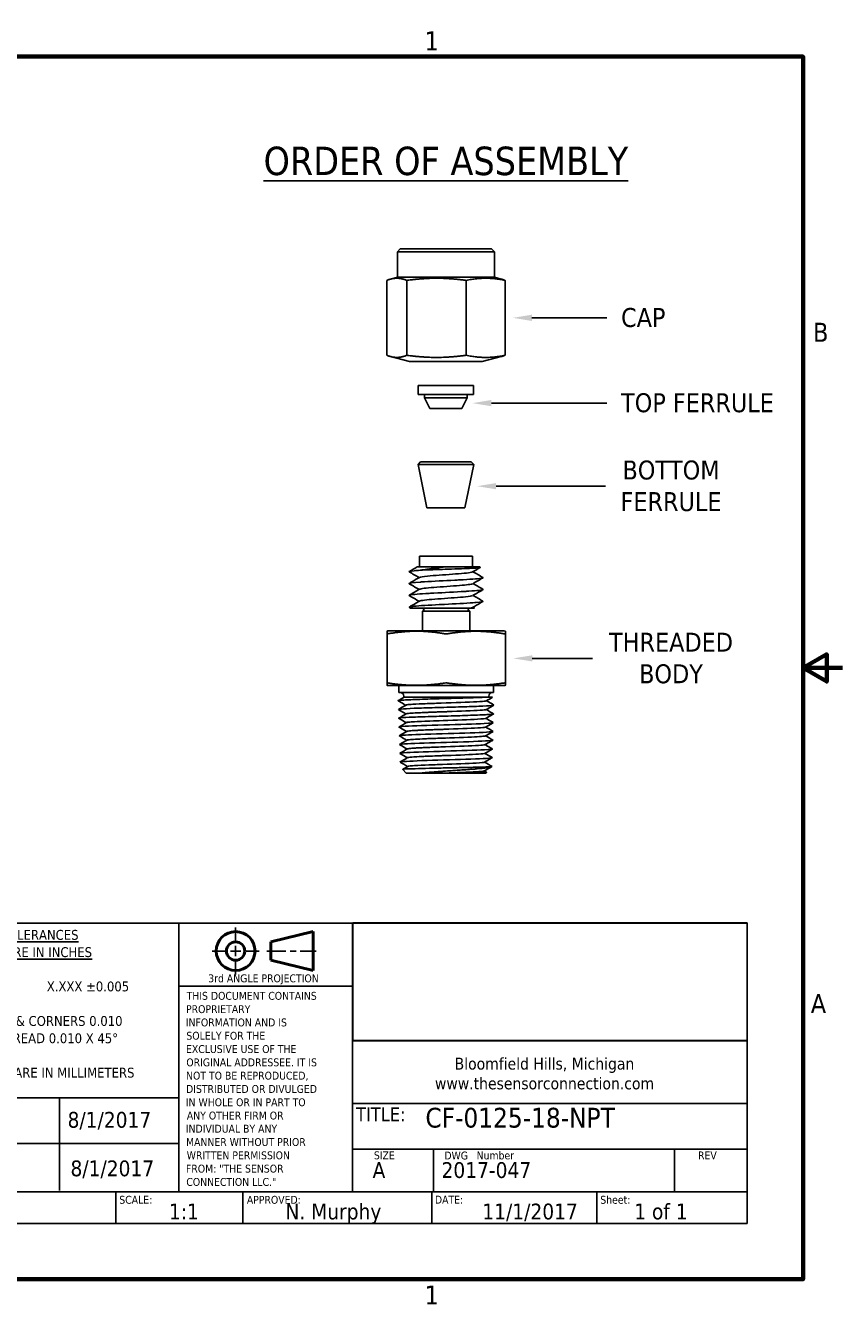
# Model space of a CAD drawing. Header units: inches. Extents: x 0.2 to 10.9, y 0.3 to 8.6.
# Tile 11 of 11: x 5.7 to 10.9, y 0.5 to 8.5. Entities that reach past the tile are written whole.
import ezdxf
from ezdxf import colors
from ezdxf.entities.mleader import LeaderData, LeaderLine
from ezdxf.math import Vec2, Vec3

# ---------------------------------------------------------------- set-up
doc = ezdxf.new("R2010")
doc.units = ezdxf.units.IN
doc.header["$MEASUREMENT"] = 0
doc.layers.add('Border (ANSI)', color=7, linetype='Continuous', lineweight=70)
doc.layers.add('Geometry', color=255, linetype='Continuous', lineweight=25)
for name, color, linetype in [('Dimensions', 250, 'Continuous'), ('TitleBlock', 170, 'Continuous'), ('TitleBlock Lines', 250, 'Continuous'), ('TitleBlock Text', 3, 'Continuous')]:
    doc.layers.add(name, color=color, linetype=linetype)
doc.styles.add('Note Text (ANSI)', font='tahoma.ttf')
doc.styles.get("Standard").update_dxf_attribs({"font": 'tahoma.ttf'})

# ---------------------------------------------------------------- blocks, each defined once
blk = doc.blocks.new('TSC TitleBlock Revised')
at = {"layer": 'TitleBlock'}
for p, q in [((-5.5, 1.8996), (-5.5, 0)), ((-5.5, 1.8996), (0, 1.8996)), ((-2.5, 1.1559), (-2.5, 1.8996)), ((-2.5, 1.8996), (0, 1.8996)), ((-2.4985, 1.158), (-2.4985, 1.9016)), ((-2.4985, 1.9016), (0, 1.9016)), ((0, 1.9016), (0, 1.158)), ((0, 1.8996), (0, 1.1559)), ((0, 0), (0, 1.8996)), ((0, 1.1559), (-2.5, 1.1559)), ((0, 1.158), (-2.4985, 1.158)), ((-5.5, 0), (0, 0))]:
    blk.add_line(p, q, dxfattribs=at)
at = {"layer": 'TitleBlock Lines'}
for p, q in [((-3.6, 1.8996), (-3.6, 0.2)), ((-2.5, 1.8996), (-2.5, 0.2)), ((-2.5, 1.5013), (-3.6, 1.5013)), ((-5.5, 0.7937), (-3.6, 0.7937)), ((-4.3573, 0.7937), (-4.3573, 0.2086)), ((-2.5, 0.7577), (0, 0.7577)), ((-5.5, 0.5056), (-3.6, 0.5056)), ((-2.5, 0.4695), (0, 0.4695)), ((-1.9869, 0.4695), (-1.9869, 0.2)), ((-0.4614, 0.4695), (-0.4614, 0.2)), ((0, 0.2), (-5.5, 0.2)), ((-4, 0.2), (-4, 0)), ((-3.195, 0.2), (-3.195, 0)), ((-1.9982, 0.2), (-1.9982, 0)), ((-0.9531, 0), (-0.9531, 0.2))]:
    blk.add_line(p, q, dxfattribs=at)
at = {"layer": 'TitleBlock Lines', "lineweight": 25}
for p, q in [((-3.2411, 1.8728), (-3.2411, 1.7887)), ((-3.3899, 1.724), (-3.3058, 1.724)), ((-3.2735, 1.724), (-3.2087, 1.724)), ((-3.2411, 1.7563), (-3.2411, 1.6916)), ((-3.1764, 1.724), (-3.0923, 1.724)), ((-3.0438, 1.724), (-2.9222, 1.724)), ((-2.8963, 1.724), (-2.8574, 1.724)), ((-2.8316, 1.724), (-2.7305, 1.724)), ((-3.2411, 1.6592), (-3.2411, 1.5751))]:
    blk.add_line(p, q, dxfattribs=at)
at = {"layer": 'TitleBlock Lines', "lineweight": 50}
for p, q in [((-3.0183, 1.7822), (-2.7498, 1.8469)), ((-3.0183, 1.7822), (-3.0183, 1.6657)), ((-2.7498, 1.8469), (-2.7498, 1.601)), ((-3.0183, 1.6657), (-2.7498, 1.601))]:
    blk.add_line(p, q, dxfattribs=at)
for radius in [0.123, 0.0582]:
    blk.add_circle((-3.2411, 1.724), radius, dxfattribs=at)
at = {"layer": 'TitleBlock Lines'}
for s, height, p in [('%%UGENERAL TOLERANCES', 0.0625, (-5.1003, 1.7952)), ('%%UDIMENSIONS ARE IN INCHES', 0.0625, (-5.1958, 1.6858)), ('X.XX ±0.01                   X.XXX ±0.005', 0.0625, (-5.3069, 1.4688)), ('THIS DOCUMENT CONTAINS', 0.05, (-3.5516, 1.4154)), ('ANGULAR ±0.5°', 0.0625, (-5.3069, 1.3592)), ('PROPRIETARY', 0.05, (-3.5554, 1.3312)), ('BREAK SHARP EDGES & CORNERS 0.010', 0.0625, (-5.4532, 1.25)), ('INFORMATION AND IS', 0.05, (-3.5565, 1.247)), ('SOLELY FOR THE', 0.05, (-3.5531, 1.1628)), ('CHAMFER FIRST THREAD 0.010 X 45°', 0.0625, (-5.3692, 1.1406)), ('EXCLUSIVE USE OF THE', 0.05, (-3.5555, 1.0785)), ('Bloomfield Hills, Michigan', 0.075, (-1.8537, 0.9735)), ('[         ] DIMENSIONS ARE IN MILLIMETERS', 0.0625, (-5.4309, 0.9228)), ('ORIGINAL ADDRESSEE. IT IS', 0.05, (-3.5534, 0.9943)), ('NOT TO BE REPRODUCED,', 0.05, (-3.5553, 0.9101)), ('www.thesensorconnection.com', 0.075, (-1.9784, 0.8485)), ('DISTRIBUTED OR DIVULGED', 0.05, (-3.5554, 0.8259)), ('DRAWN:', 0.05, (-5.4804, 0.7187)), ('IN WHOLE OR IN PART TO', 0.05, (-3.5565, 0.7416)), ('TITLE:', 0.0875, (-2.4783, 0.6467)), ('ANY OTHER FIRM OR', 0.05, (-3.55, 0.6574)), ('INDIVIDUAL BY ANY', 0.05, (-3.5565, 0.5741)), ('MANNER WITHOUT PRIOR', 0.05, (-3.5552, 0.4899)), ('CHECKED:', 0.05, (-5.4785, 0.4298)), ('WRITTEN PERMISSION', 0.05, (-3.5509, 0.4057)), ('SIZE', 0.05, (-2.3654, 0.4057)), ('DWG', 0.05, (-1.9188, 0.4042)), ('Number', 0.05, (-1.7145, 0.4051)), ('REV', 0.05, (-0.3121, 0.4051)), ('FROM: "THE SENSOR', 0.05, (-3.5557, 0.3214)), ('CONNECTION LLC."', 0.05, (-3.5535, 0.2372)), ('SCALE:', 0.05, (-3.9781, 0.1242)), ('APPROVED:', 0.05, (-3.17, 0.1241)), ('DATE:', 0.05, (-1.9786, 0.125)), ('Sheet:', 0.05, (-0.9312, 0.1241))]:
    blk.add_text(s, height=height, dxfattribs=at).set_placement(p)
at = {"layer": 'TitleBlock Lines', "style": 'Note Text (ANSI)'}
blk.add_text('3rd ANGLE PROJECTION', height=0.05, dxfattribs=at).set_placement((-3.4146, 1.5262))
at = {"layer": 'TitleBlock Text'}
for tag, p, height in [('TITLE:_001', (-2.0371, 0.6554), 0.075), ('DRAWN:', (-5.35, 0.6056), 0.1), ('DDATE', (-4.3056, 0.6056), 0.1), ('TITLE:_002', (-2.0408, 0.527), 0.075), ('CHECKED:', (-5.35, 0.2975), 0.1), ('CDATE', (-4.2871, 0.2981), 0.1), ('SIZE', (-2.3735, 0.2874), 0.1), ('DWG_NO.', (-1.9369, 0.2874), 0.1), ('REV', (-0.3492, 0.2874), 0.1), ('SCALE', (-3.6638, 0.025), 0.1), ('APPROVED:', (-2.9255, 0.025), 0.1), ('DATE', (-1.6783, 0.025), 0.1), ('SHEET', (-0.7163, 0.025), 0.1)]:
    blk.add_attdef(tag, p, '', height=height, dxfattribs=at)
blk = doc.blocks.new('new block')
at = {"layer": 'Border (ANSI)', "flags": 128}
for points in [[(0, 0), (0, 7.74), (10.24, 7.74), (10.24, 0), (0, 0)], [(10.49, 3.87), (10.24, 3.87), (10.39, 3.9566), (10.39, 3.7834), (10.24, 3.87)]]:
    blk.add_lwpolyline(points, dxfattribs=at)
at = {"layer": 'Border (ANSI)', "char_height": 0.12, "attachment_point": 7, "style": 'Note Text (ANSI)'}
for s, insert in [('1', (7.8429, 7.78)), ('B', (10.3034, 5.935)), ('A', (10.289, 1.685)), ('1', (7.8429, -0.16))]:
    blk.add_mtext(s, dxfattribs=dict(at, insert=insert))

msp = doc.modelspace()

# ---------------------------------------------------------------- linework, layer by layer
at = {"layer": 'Geometry'}
for p, q in [((8.0981, 7.1119), (8.0794, 7.0931)), ((8.6944, 7.0931), (8.0794, 7.0931)), ((8.0794, 6.9319), (8.0794, 7.0931)), ((8.0981, 7.1119), (8.6756, 7.1119)), ((8.6756, 7.1119), (8.6944, 7.0931)), ((8.6944, 6.9319), (8.6944, 7.0931)), ((8.0794, 6.9319), (8.0366, 6.9205)), ((8.0794, 6.9319), (8.6944, 6.9319)), ((8.6944, 6.9319), (8.7371, 6.9205)), ((8.0121, 6.438), (8.0121, 6.9124)), ((8.1399, 6.438), (8.1399, 6.9124)), ((8.5147, 6.438), (8.5147, 6.9124)), ((8.7616, 6.438), (8.7616, 6.9124)), ((8.1561, 6.3981), (8.0366, 6.4298)), ((8.6177, 6.3981), (8.1561, 6.3981)), ((8.6177, 6.3981), (8.7371, 6.4298)), ((8.562, 6.2477), (8.2117, 6.2477)), ((8.2117, 6.1899), (8.2117, 6.2477)), ((8.562, 6.1899), (8.562, 6.2477)), ((8.562, 6.1899), (8.2117, 6.1899)), ((8.2519, 6.1689), (8.2519, 6.1899)), ((8.5219, 6.1689), (8.2519, 6.1689)), ((8.2856, 6.1014), (8.2519, 6.1689)), ((8.4881, 6.1014), (8.5219, 6.1689)), ((8.5219, 6.1689), (8.5219, 6.1899)), ((8.4881, 6.1014), (8.2856, 6.1014)), ((8.2256, 5.7639), (8.2106, 5.7456)), ((8.5631, 5.7456), (8.2106, 5.7456)), ((8.2669, 5.4729), (8.2106, 5.7456)), ((8.2256, 5.7639), (8.5481, 5.7639)), ((8.5069, 5.4729), (8.5631, 5.7456)), ((8.5481, 5.7639), (8.5631, 5.7456)), ((8.5069, 5.4729), (8.2669, 5.4729)), ((8.5564, 5.1654), (8.2189, 5.1654)), ((8.2189, 5.0979), (8.2189, 5.1654)), ((8.5564, 5.0979), (8.5564, 5.1654)), ((8.6021, 5.0979), (8.3781, 5.0979)), ((8.6021, 5.0979), (8.6047, 5.0953)), ((8.1631, 4.8373), (8.1554, 4.8418)), ((8.2395, 4.6929), (8.2395, 4.8186)), ((8.2821, 4.8186), (8.5395, 4.8186)), ((8.5395, 4.6929), (8.5395, 4.8186)), ((8.0199, 4.6929), (8.0145, 4.6913)), ((8.7565, 4.6929), (8.0199, 4.6929)), ((8.7565, 4.6929), (8.7645, 4.6906)), ((8.0145, 4.6747), (8.0145, 4.3635)), ((8.7645, 4.3641), (8.7645, 4.6741)), ((8.0161, 4.3479), (8.0145, 4.3484)), ((8.0161, 4.3479), (8.7603, 4.3479)), ((8.0895, 4.3029), (8.0895, 4.3479)), ((8.0895, 4.3029), (8.6895, 4.3029)), ((8.1204, 4.2729), (8.1204, 4.2804)), ((8.1204, 4.2729), (8.1223, 4.2729)), ((8.1223, 4.2729), (8.6292, 4.2729)), ((8.6585, 4.2729), (8.6585, 4.2804)), ((8.6895, 4.3029), (8.6895, 4.3479)), ((8.7603, 4.3479), (8.7645, 4.3491)), ((8.1354, 3.7932), (8.1143, 3.8163)), ((8.1354, 3.7932), (8.228, 3.7932)), ((8.5661, 3.7932), (8.641, 3.7932)), ((8.641, 3.7932), (8.6451, 3.7977)), ((8.6786, 3.8344), (8.6791, 3.835))]:
    msp.add_line(p, q, dxfattribs=at)
for centre, radius, start, end in [((8.2387, 4.8279), 0.00937, 274.52464, 90), ((8.5377, 4.8279), 0.00937, 90, 270), ((8.0979, 4.2804), 0.0225, 0, 90), ((8.681, 4.2804), 0.0225, 90, 180)]:
    msp.add_arc(centre, radius, start, end, dxfattribs=at)
for centre, major_axis, ratio, start_param, end_param in [((8.022, 4.6766), (-0.00749, -0.00192), 0.136996, 6.24809, 7.29593), ((8.3895, 4.6762), (0.0075, -0.00001), 0.290017, 4.188742, 5.23658), ((8.757, 4.676), (0.00749, -0.00192), 0.136268, 5.270313, 6.31815), ((8.022, 4.3618), (0.00749, -0.00174), 0.12578, 2.123033, 3.170768), ((8.3895, 4.3621), (0.0075, 0.00001), 0.26346, 1.046709, 2.094442), ((8.757, 4.3624), (-0.00749, -0.00174), 0.125116, 3.112524, 4.160257)]:
    msp.add_ellipse(centre, major_axis=major_axis, ratio=ratio, start_param=start_param, end_param=end_param, dxfattribs=at)
for points, weights in [([(8.1399, 6.9124), (8.076, 6.9376), (8.0121, 6.9124)], [1.03276209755, 1.19253095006, 1.03276209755]), ([(8.5147, 6.9124), (8.3273, 6.9376), (8.1399, 6.9124)], [1.03276209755, 1.19253095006, 1.03276209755]), ([(8.7616, 6.9124), (8.6382, 6.9376), (8.5147, 6.9124)], [1.03276209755, 1.19253095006, 1.03276209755]), ([(8.7371, 6.9205), (8.7489, 6.9174), (8.7616, 6.9124)], [1.07945339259, 1.06115269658, 1.03276209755]), ([(8.0121, 6.438), (8.076, 6.4127), (8.1399, 6.438)], [1.03276209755, 1.19253095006, 1.03276209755]), ([(8.1399, 6.438), (8.3273, 6.4127), (8.5147, 6.438)], [1.03276209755, 1.19253095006, 1.03276209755]), ([(8.5147, 6.438), (8.6382, 6.4127), (8.7616, 6.438)], [1.03276209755, 1.19253095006, 1.03276209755]), ([(8.7616, 6.438), (8.7489, 6.433), (8.7371, 6.4298)], [1.03276209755, 1.06115269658, 1.07945339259]), ([(8.0145, 4.6747), (8.0145, 4.6913), (8.0145, 4.6913)], [1.21108324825, 1.30229266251, 1.30229266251]), ([(8.3857, 4.6743), (8.2017, 4.7054), (8.0182, 4.6747)], [1.20873996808, 1.39012853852, 1.2107666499]), ([(8.7607, 4.6741), (8.5768, 4.705), (8.3932, 4.6743)], [1.20714505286, 1.38670035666, 1.20837718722]), ([(8.7645, 4.6906), (8.7645, 4.6906), (8.7645, 4.6741)], [1.296855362, 1.296855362, 1.20709493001]), ([(8.0145, 4.3484), (8.0145, 4.3484), (8.0145, 4.3635)], [1.30229266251, 1.30229266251, 1.21108324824]), ([(8.0182, 4.3635), (8.2017, 4.3356), (8.3857, 4.3638)], [1.2107666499, 1.39012853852, 1.20873996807]), ([(8.3932, 4.3638), (8.5768, 4.336), (8.7607, 4.3641)], [1.20837718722, 1.38670035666, 1.20714505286]), ([(8.7645, 4.3641), (8.7645, 4.3491), (8.7645, 4.3491)], [1.20709493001, 1.296855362, 1.296855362])]:
    msp.add_rational_spline(points, weights, degree=2, dxfattribs=at)
for points in [[(8.3659, 6.3981), (8.3655, 6.3981), (8.3652, 6.3981), (8.3648, 6.3981)], [(8.1554, 5.0691), (8.1719, 5.0787), (8.1884, 5.0883), (8.2049, 5.0979)], [(8.6044, 5.0946), (8.5884, 5.0852), (8.5723, 5.0759), (8.5563, 5.0666)], [(8.2176, 5.0304), (8.1968, 5.0425), (8.176, 5.0546), (8.1552, 5.0667)], [(8.6215, 5.0292), (8.5999, 5.0166), (8.5782, 5.0041), (8.5566, 4.9915)], [(8.5586, 5.0679), (8.5795, 5.0558), (8.6004, 5.0436), (8.6213, 5.0315)], [(8.1546, 4.9191), (8.1763, 4.9317), (8.198, 4.9443), (8.2197, 4.9569)], [(8.559, 4.918), (8.5798, 4.9059), (8.6005, 4.8938), (8.6213, 4.8818)], [(8.1554, 4.8443), (8.177, 4.8568), (8.1987, 4.8694), (8.2203, 4.882)], [(8.556, 4.8415), (8.5537, 4.8401), (8.5481, 4.8387), (8.5392, 4.8373)], [(8.5394, 4.8373), (8.5587, 4.8373), (8.5682, 4.8373), (8.5682, 4.8373)], [(8.5586, 4.8429), (8.5618, 4.8411), (8.565, 4.8392), (8.5682, 4.8373)], [(8.0854, 4.2519), (8.0975, 4.2589), (8.1096, 4.2659), (8.1218, 4.2729)], [(8.6828, 4.2729), (8.6699, 4.2654), (8.6569, 4.2579), (8.644, 4.2504)], [(8.0865, 4.1961), (8.1025, 4.2053), (8.1185, 4.2145), (8.1345, 4.2238)], [(8.643, 4.1949), (8.6584, 4.186), (8.6738, 4.1771), (8.6892, 4.1682)], [(8.6443, 4.2506), (8.6598, 4.2417), (8.6753, 4.2327), (8.6909, 4.2237)], [(8.089, 4.141), (8.1048, 4.1501), (8.1205, 4.1592), (8.1362, 4.1683)], [(8.0909, 4.0853), (8.1067, 4.0945), (8.1225, 4.1036), (8.1384, 4.1128)], [(8.6408, 4.1396), (8.6562, 4.1306), (8.6716, 4.1217), (8.687, 4.1128)], [(8.0917, 4.0297), (8.1076, 4.0388), (8.1235, 4.048), (8.1394, 4.0572)], [(8.6392, 4.0839), (8.6546, 4.075), (8.6701, 4.0661), (8.6855, 4.0572)], [(8.0947, 3.9749), (8.1103, 3.9839), (8.1258, 3.9929), (8.1414, 4.0019)], [(8.6356, 3.9731), (8.651, 3.9641), (8.6664, 3.9552), (8.6818, 3.9463)], [(8.6379, 4.0286), (8.6534, 4.0196), (8.6689, 4.0107), (8.6844, 4.0017)], [(8.0957, 3.9186), (8.1117, 3.9278), (8.1276, 3.9371), (8.1435, 3.9463)], [(8.0975, 3.8635), (8.1132, 3.8726), (8.1289, 3.8817), (8.1446, 3.8907)], [(8.6342, 3.9174), (8.6496, 3.9085), (8.665, 3.8996), (8.6804, 3.8907)], [(8.1448, 3.8345), (8.1287, 3.8438), (8.1127, 3.8531), (8.0966, 3.8624)], [(8.1145, 3.8168), (8.1252, 3.823), (8.1359, 3.8292), (8.1467, 3.8354)], [(8.6305, 3.8065), (8.6353, 3.8037), (8.6401, 3.8009), (8.6449, 3.7981)], [(8.6325, 3.8622), (8.648, 3.8532), (8.6636, 3.8442), (8.6791, 3.8353)], [(8.6795, 3.835), (8.6794, 3.8351), (8.6793, 3.8352), (8.6791, 3.8353)]]:
    msp.add_open_spline(points, degree=3, dxfattribs=at)
for points, knots in [([(8.3781, 5.0979), (8.3107, 5.0979), (8.2481, 5.0979), (8.2207, 5.0979), (8.2102, 5.0979), (8.2049, 5.0979), (8.2049, 5.0979)], [-0.7028323, -0.7028323, -0.7028323, -0.7028323, -0.3567764, -0.3567764, -0.3567764, -0.2248202, -0.2248202, -0.2248202, -0.2248202]), ([(8.6047, 5.0953), (8.6048, 5.0952), (8.6049, 5.0951), (8.6045, 5.0939), (8.5985, 5.0928), (8.5743, 5.0906), (8.5563, 5.0898), (8.5275, 5.0885), (8.5168, 5.0881), (8.4803, 5.0866), (8.452, 5.0854), (8.3928, 5.0833), (8.3677, 5.0826), (8.3296, 5.0815), (8.3096, 5.0808), (8.2664, 5.0793), (8.244, 5.0783), (8.2246, 5.0774)], [0.132322, 0.132322, 0.132322, 0.132322, 0.14942, 0.14942, 0.296857, 0.296857, 0.459408, 0.459408, 0.543716, 0.543716, 0.729661, 0.729661, 0.916096, 0.916096, 1.132909, 1.132909, 1.40837, 1.40837, 1.40837, 1.40837]), ([(8.2248, 5.0776), (8.2377, 5.0796), (8.2516, 5.0816), (8.2662, 5.0836), (8.2717, 5.0844), (8.2772, 5.0851), (8.2828, 5.0859), (8.2974, 5.0878), (8.3125, 5.0897), (8.3279, 5.0916), (8.3325, 5.0922), (8.3372, 5.0927), (8.3418, 5.0933), (8.3539, 5.0948), (8.366, 5.0964), (8.3781, 5.0979)], [-0.6206285, -0.6206285, -0.6206285, -0.6206285, -0.5381749, -0.5381749, -0.5381749, -0.507583, -0.507583, -0.507583, -0.4282388, -0.4282388, -0.4282388, -0.4043364, -0.4043364, -0.4043364, -0.3423056, -0.3423056, -0.3423056, -0.3423056]), ([(8.1545, 4.9918), (8.1543, 4.9919), (8.1541, 4.9921), (8.154, 4.9922), (8.1507, 4.9956), (8.1786, 4.9992), (8.2267, 5.0025), (8.2345, 5.003), (8.2428, 5.0036), (8.2515, 5.0041), (8.3059, 5.0075), (8.3788, 5.0111), (8.4438, 5.0144), (8.4543, 5.015), (8.4645, 5.0155), (8.4745, 5.016), (8.5367, 5.0194), (8.5876, 5.023), (8.6098, 5.0264), (8.6134, 5.0269), (8.6162, 5.0274), (8.6183, 5.028), (8.6225, 5.0291), (8.6234, 5.0302), (8.6214, 5.0313)], [21.906413, 21.906413, 21.906413, 21.906413, 21.941846, 21.941846, 21.941846, 22.801979, 22.801979, 22.801979, 22.940866, 22.940866, 22.940866, 23.801393, 23.801393, 23.801393, 23.939897, 23.939897, 23.939897, 24.800807, 24.800807, 24.800807, 24.938919, 24.938919, 24.938919, 25.217585, 25.217585, 25.217585, 25.217585]), ([(8.1552, 5.0667), (8.1509, 5.0692), (8.1614, 5.0717), (8.1851, 5.0742), (8.1903, 5.0747), (8.1963, 5.0752), (8.2028, 5.0757), (8.2094, 5.0763), (8.2167, 5.0768), (8.2245, 5.0773)], [28.1779682, 28.1779682, 28.1779682, 28.1779682, 28.7984617, 28.7984617, 28.7984617, 28.9348497, 28.9348497, 28.9348497, 29.0733408, 29.0733408, 29.0733408, 29.0733408]), ([(8.1547, 4.9939), (8.1601, 4.9971), (8.1655, 5.0002), (8.1873, 5.0128), (8.2036, 5.0223), (8.22, 5.0318)], [0, 0, 0, 0, 0.0319568, 0.0319568, 0.1278213, 0.1278213, 0.1278213, 0.1278213]), ([(8.5563, 5.0664), (8.5549, 5.0656), (8.5401, 5.0608), (8.4357, 5.052), (8.2688, 5.0413), (8.2247, 5.0346), (8.22, 5.0318)], [-25.006434, -25.006434, -25.006434, -25.006434, -24.800807, -23.801393, -22.801979, -22.104297, -22.104297, -22.104297, -22.104297]), ([(8.1549, 4.9169), (8.1537, 4.9176), (8.1537, 4.9183), (8.1549, 4.919), (8.1559, 4.9195), (8.1577, 4.9201), (8.1603, 4.9206), (8.1761, 4.924), (8.2223, 4.9276), (8.2814, 4.9309), (8.2911, 4.9315), (8.3012, 4.932), (8.3115, 4.9326), (8.3745, 4.936), (8.4481, 4.9395), (8.5059, 4.9428), (8.5154, 4.9434), (8.5245, 4.9439), (8.5331, 4.9445), (8.5855, 4.9479), (8.6189, 4.9515), (8.6224, 4.9548), (8.6229, 4.9553), (8.6227, 4.9558), (8.622, 4.9563)], [15.628282, 15.628282, 15.628282, 15.628282, 15.806083, 15.806083, 15.806083, 15.947699, 15.947699, 15.947699, 16.805497, 16.805497, 16.805497, 16.946728, 16.946728, 16.946728, 17.804911, 17.804911, 17.804911, 17.945751, 17.945751, 17.945751, 18.804325, 18.804325, 18.804325, 18.930355, 18.930355, 18.930355, 18.930355]), ([(8.2173, 4.9554), (8.2127, 4.9581), (8.2081, 4.9608), (8.1872, 4.9729), (8.1709, 4.9823), (8.1545, 4.9918)], [0.0046313, 0.0046313, 0.0046313, 0.0046313, 0.031601, 0.031601, 0.1273731, 0.1273731, 0.1273731, 0.1273731]), ([(8.2176, 4.8805), (8.2131, 4.8831), (8.2085, 4.8858), (8.1876, 4.8979), (8.1712, 4.9074), (8.1549, 4.9169)], [0.0044238, 0.0044238, 0.0044238, 0.0044238, 0.0312552, 0.0312552, 0.1273124, 0.1273124, 0.1273124, 0.1273124]), ([(8.5565, 4.9914), (8.5496, 4.9878), (8.4835, 4.9801), (8.2983, 4.9686), (8.2264, 4.9608), (8.2197, 4.9569)], [-18.721624, -18.721624, -18.721624, -18.721624, -17.804911, -16.805497, -15.828242, -15.828242, -15.828242, -15.828242]), ([(8.5564, 4.9166), (8.5521, 4.914), (8.5122, 4.9075), (8.351, 4.897), (8.2394, 4.888), (8.222, 4.883), (8.2203, 4.882)], [-12.454198, -12.454198, -12.454198, -12.454198, -11.808429, -10.809015, -9.809601, -9.55508, -9.55508, -9.55508, -9.55508]), ([(8.6218, 4.9544), (8.6163, 4.9512), (8.6109, 4.9481), (8.5892, 4.9355), (8.5729, 4.9261), (8.5567, 4.9166)], [0, 0, 0, 0, 0.032093, 0.032093, 0.1274547, 0.1274547, 0.1274547, 0.1274547]), ([(8.5591, 4.9929), (8.5636, 4.9903), (8.5682, 4.9876), (8.5892, 4.9754), (8.6056, 4.9659), (8.622, 4.9564)], [0.0046502, 0.0046502, 0.0046502, 0.0046502, 0.0314928, 0.0314928, 0.1278772, 0.1278772, 0.1278772, 0.1278772]), ([(8.1555, 4.8418), (8.1522, 4.8437), (8.1573, 4.8456), (8.171, 4.8474), (8.1751, 4.848), (8.18, 4.8485), (8.1856, 4.8491), (8.2191, 4.8525), (8.2795, 4.856), (8.3447, 4.8593), (8.3557, 4.8599), (8.3668, 4.8604), (8.3779, 4.861), (8.4443, 4.8644), (8.5124, 4.868), (8.5584, 4.8713), (8.5661, 4.8718), (8.5732, 4.8724), (8.5797, 4.873), (8.6115, 4.8758), (8.6261, 4.8787), (8.6212, 4.8815)], [9.334356, 9.334356, 9.334356, 9.334356, 9.809601, 9.809601, 9.809601, 9.95347, 9.95347, 9.95347, 10.809015, 10.809015, 10.809015, 10.952615, 10.952615, 10.952615, 11.808429, 11.808429, 11.808429, 11.951656, 11.951656, 11.951656, 12.663579, 12.663579, 12.663579, 12.663579]), ([(8.1631, 4.8373), (8.1631, 4.8373), (8.1766, 4.8373), (8.2033, 4.8373), (8.2428, 4.8373), (8.3119, 4.8373), (8.3797, 4.8373), (8.4408, 4.8373), (8.5002, 4.8373), (8.5292, 4.8373), (8.5331, 4.8373), (8.5364, 4.8373), (8.5392, 4.8373)], [-0.9318019, -0.9318019, -0.9318019, -0.9318019, -0.6994451, -0.6994451, -0.6994451, -0.3538542, -0.3538542, -0.3538542, -0.0422322, -0.0422322, -0.0422322, 0, 0, 0, 0]), ([(8.6212, 4.8793), (8.6158, 4.8762), (8.6105, 4.8731), (8.5888, 4.8605), (8.5725, 4.851), (8.5562, 4.8415)], [0, 0, 0, 0, 0.0313555, 0.0313555, 0.1273711, 0.1273711, 0.1273711, 0.1273711]), ([(8.2821, 4.8186), (8.2684, 4.8186), (8.2576, 4.8186), (8.2503, 4.8186), (8.2431, 4.8186), (8.2394, 4.8186), (8.2395, 4.8186)], [0, 0, 0, 0, 0.0997451, 0.0997451, 0.0997451, 0.197896, 0.197896, 0.197896, 0.197896]), ([(8.0848, 4.2505), (8.0844, 4.2507), (8.0828, 4.2523), (8.1103, 4.2554), (8.2159, 4.2598), (8.363, 4.2642), (8.5163, 4.2686), (8.5981, 4.2715), (8.6289, 4.2729)], [54.918759, 54.918759, 54.918759, 54.918759, 54.983403, 55.478688, 55.973973, 56.469258, 56.964543, 57.459828, 57.459828, 57.459828, 57.459828]), ([(8.6289, 4.2729), (8.5971, 4.2729), (8.5562, 4.2729), (8.5109, 4.2729), (8.51, 4.2729), (8.5091, 4.2729), (8.5082, 4.2729), (8.4628, 4.2729), (8.4132, 4.2729), (8.3653, 4.2729), (8.3186, 4.2729), (8.2733, 4.2729), (8.2352, 4.2729), (8.1991, 4.2729), (8.1694, 4.2729), (8.1496, 4.2729), (8.1491, 4.2729), (8.1486, 4.2729), (8.148, 4.2729), (8.1333, 4.2729), (8.1246, 4.2729), (8.1223, 4.2729)], [-1.495448, -1.495448, -1.495448, -1.495448, -1.248348, -1.248348, -1.248348, -1.243453, -1.243453, -1.243453, -0.997227, -0.997227, -0.997227, -0.757303, -0.757303, -0.757303, -0.530061, -0.530061, -0.530061, -0.523831, -0.523831, -0.523831, -0.349603, -0.349603, -0.349603, -0.349603]), ([(8.6828, 4.2729), (8.6828, 4.2729), (8.6748, 4.2729), (8.6587, 4.2729), (8.6508, 4.2729), (8.6408, 4.2729), (8.6292, 4.2729)], [-0.3087678, -0.3087678, -0.3087678, -0.3087678, -0.1021603, -0.1021603, -0.1021603, 0, 0, 0, 0]), ([(8.0863, 4.1952), (8.0847, 4.1963), (8.0982, 4.1989), (8.178, 4.2029), (8.3148, 4.2073), (8.4694, 4.2117), (8.6045, 4.2161), (8.6809, 4.2201), (8.6927, 4.2226), (8.6909, 4.2237)], [48.654012, 48.654012, 48.654012, 48.654012, 49.039984, 49.535269, 50.030554, 50.525839, 51.021124, 51.516409, 51.88861, 51.88861, 51.88861, 51.88861]), ([(8.1327, 4.2228), (8.129, 4.2249), (8.1252, 4.2271), (8.1092, 4.2364), (8.097, 4.2434), (8.0848, 4.2505)], [0.00039219, 0.00039219, 0.00039219, 0.00039219, 0.02256856, 0.02256856, 0.09421493, 0.09421493, 0.09421493, 0.09421493]), ([(8.134, 4.1675), (8.1304, 4.1696), (8.1267, 4.1717), (8.1108, 4.1809), (8.0985, 4.188), (8.0862, 4.1951)], [0.0006123, 0.0006123, 0.0006123, 0.0006123, 0.02202277, 0.02202277, 0.0941844, 0.0941844, 0.0941844, 0.0941844]), ([(8.1327, 4.2228), (8.1297, 4.225), (8.1801, 4.2302), (8.4262, 4.2382), (8.6124, 4.2452), (8.642, 4.2493), (8.644, 4.2504)], [54.924288, 54.924288, 54.924288, 54.924288, 55.693372, 56.675661, 57.65795, 58.05659, 58.05659, 58.05659, 58.05659]), ([(8.1344, 4.1672), (8.1334, 4.1678), (8.1358, 4.1712), (8.2537, 4.1775), (8.536, 4.1862), (8.6374, 4.192), (8.643, 4.1949), (8.643, 4.195)], [48.638068, 48.638068, 48.638068, 48.638068, 48.817349, 49.799638, 50.781927, 51.764216, 51.77603, 51.77603, 51.77603, 51.77603]), ([(8.3547, 4.2359), (8.3461, 4.2356), (8.2961, 4.2339), (8.2114, 4.2307), (8.1492, 4.2269), (8.1359, 4.2246), (8.1345, 4.2238)], [31.0621472, 31.0621472, 31.0621472, 31.0621472, 31.1057477, 31.3151596, 31.5245715, 31.644861, 31.644861, 31.644861, 31.644861]), ([(8.6911, 4.2227), (8.6872, 4.2205), (8.6833, 4.2182), (8.6673, 4.209), (8.6552, 4.202), (8.643, 4.195)], [0, 0, 0, 0, 0.02280121, 0.02280121, 0.09394366, 0.09394366, 0.09394366, 0.09394366]), ([(8.0882, 4.1395), (8.0869, 4.1403), (8.0918, 4.1424), (8.1456, 4.1461), (8.2689, 4.1504), (8.421, 4.1548), (8.5653, 4.1592), (8.6672, 4.1636), (8.6912, 4.1666), (8.6893, 4.1681), (8.6892, 4.1682)], [42.357983, 42.357983, 42.357983, 42.357983, 42.60128, 43.096565, 43.59185, 44.087135, 44.58242, 45.077705, 45.572989, 45.604214, 45.604214, 45.604214, 45.604214]), ([(8.0903, 4.0841), (8.0874, 4.0858), (8.1233, 4.0904), (8.3702, 4.0979), (8.6427, 4.1058), (8.6905, 4.1108), (8.687, 4.1128)], [36.075624, 36.075624, 36.075624, 36.075624, 36.657861, 37.648431, 38.639, 39.329489, 39.329489, 39.329489, 39.329489]), ([(8.1362, 4.112), (8.1326, 4.1141), (8.1289, 4.1162), (8.1129, 4.1255), (8.1006, 4.1326), (8.0883, 4.1397)], [0.000989, 0.000989, 0.000989, 0.000989, 0.02248489, 0.02248489, 0.09471836, 0.09471836, 0.09471836, 0.09471836]), ([(8.1366, 4.1118), (8.1341, 4.1134), (8.1627, 4.118), (8.3654, 4.1254), (8.5899, 4.133), (8.6376, 4.1377), (8.6407, 4.1395)], [42.357924, 42.357924, 42.357924, 42.357924, 42.923615, 43.905904, 44.888193, 45.49937, 45.49937, 45.49937, 45.49937]), ([(8.3919, 4.1817), (8.3578, 4.1805), (8.2817, 4.1779), (8.1844, 4.1738), (8.1434, 4.1705), (8.1369, 4.1687), (8.1362, 4.1683)], [33.6568484, 33.6568484, 33.6568484, 33.6568484, 33.8281023, 34.0375142, 34.2469261, 34.300804, 34.300804, 34.300804, 34.300804]), ([(8.3916, 4.1262), (8.3862, 4.126), (8.2982, 4.1229), (8.1752, 4.1185), (8.1407, 4.1142), (8.1384, 4.1128)], [36.3136473, 36.3136473, 36.3136473, 36.3136473, 36.341045, 36.7598688, 36.9570979, 36.9570979, 36.9570979, 36.9570979]), ([(8.6871, 4.1117), (8.6833, 4.1095), (8.6796, 4.1073), (8.6635, 4.098), (8.6513, 4.091), (8.6391, 4.0839)], [0, 0, 0, 0, 0.0222348, 0.0222348, 0.09397498, 0.09397498, 0.09397498, 0.09397498]), ([(8.6881, 4.1669), (8.6847, 4.1649), (8.6812, 4.163), (8.6655, 4.1538), (8.6531, 4.1467), (8.6407, 4.1395)], [0.0020799, 0.0020799, 0.0020799, 0.0020799, 0.02217629, 0.02217629, 0.09472446, 0.09472446, 0.09472446, 0.09472446]), ([(8.0911, 4.0286), (8.0876, 4.0313), (8.1705, 4.0369), (8.4881, 4.0454), (8.6725, 4.0523), (8.6872, 4.0562), (8.6855, 4.0572)], [29.801953, 29.801953, 29.801953, 29.801953, 30.714442, 31.705011, 32.695581, 33.031993, 33.031993, 33.031993, 33.031993]), ([(8.1377, 4.0562), (8.1339, 4.0584), (8.13, 4.0606), (8.1141, 4.0698), (8.102, 4.0768), (8.0899, 4.0838)], [0.00005458, 0.00005458, 0.00005458, 0.00005458, 0.02248391, 0.02248391, 0.09351998, 0.09351998, 0.09351998, 0.09351998]), ([(8.1377, 4.0562), (8.1329, 4.059), (8.207, 4.0648), (8.479, 4.0734), (8.6217, 4.0798), (8.638, 4.0833), (8.6391, 4.0839)], [36.068318, 36.068318, 36.068318, 36.068318, 37.029881, 38.01217, 38.994459, 39.201434, 39.201434, 39.201434, 39.201434]), ([(8.3913, 4.0707), (8.332, 4.0686), (8.2037, 4.0641), (8.1436, 4.0596), (8.1394, 4.0572)], [38.9712716, 38.9712716, 38.9712716, 38.9712716, 39.2728115, 39.6175956, 39.6175956, 39.6175956, 39.6175956]), ([(8.6858, 4.0563), (8.682, 4.0541), (8.6781, 4.0518), (8.6621, 4.0426), (8.6499, 4.0356), (8.6377, 4.0285)], [0, 0, 0, 0, 0.02258538, 0.02258538, 0.09397399, 0.09397399, 0.09397399, 0.09397399]), ([(8.1391, 4.0013), (8.1356, 4.0033), (8.1321, 4.0053), (8.1161, 4.0146), (8.1037, 4.0217), (8.0913, 4.0289)], [0.00169803, 0.00169803, 0.00169803, 0.00169803, 0.02235699, 0.02235699, 0.09527054, 0.09527054, 0.09527054, 0.09527054]), ([(8.0936, 3.973), (8.0917, 3.9738), (8.1, 3.9775), (8.2648, 3.9842), (8.5933, 3.9929), (8.6893, 3.9988), (8.6844, 4.0017), (8.6844, 4.0017)], [23.500698, 23.500698, 23.500698, 23.500698, 23.780453, 24.771022, 25.761592, 26.752162, 26.756032, 26.756032, 26.756032, 26.756032]), ([(8.1416, 3.9452), (8.1378, 3.9474), (8.134, 3.9495), (8.118, 3.9588), (8.1057, 3.9659), (8.0934, 3.973)], [0.0001958, 0.0001958, 0.0001958, 0.0001958, 0.02233778, 0.02233778, 0.09442871, 0.09442871, 0.09442871, 0.09442871]), ([(8.1416, 3.9452), (8.138, 3.9474), (8.1843, 3.9525), (8.42, 3.9606), (8.6032, 3.9676), (8.6332, 3.9717), (8.6353, 3.9729)], [23.496711, 23.496711, 23.496711, 23.496711, 24.260125, 25.242414, 26.224703, 26.639842, 26.639842, 26.639842, 26.639842]), ([(8.1397, 4.0009), (8.1385, 4.0019), (8.1521, 4.0058), (8.3072, 4.0126), (8.5625, 4.0208), (8.6336, 4.0261), (8.6377, 4.0285)], [29.809036, 29.809036, 29.809036, 29.809036, 30.153858, 31.136147, 32.118436, 32.934874, 32.934874, 32.934874, 32.934874]), ([(8.3971, 4.0154), (8.3641, 4.0143), (8.2486, 4.0102), (8.1549, 4.0056), (8.1421, 4.0023), (8.1414, 4.0019)], [41.6174591, 41.6174591, 41.6174591, 41.6174591, 41.7857542, 42.204578, 42.2668135, 42.2668135, 42.2668135, 42.2668135]), ([(8.3678, 3.9589), (8.2922, 3.9561), (8.1808, 3.9519), (8.1461, 3.9478), (8.1435, 3.9463)], [44.3246735, 44.3246735, 44.3246735, 44.3246735, 44.7175207, 44.9269098, 44.9269098, 44.9269098, 44.9269098]), ([(8.6825, 4.0002), (8.6792, 3.9983), (8.6759, 3.9964), (8.6602, 3.9873), (8.6478, 3.9801), (8.6353, 3.9729)], [0.00309921, 0.00309921, 0.00309921, 0.00309921, 0.02233585, 0.02233585, 0.09538303, 0.09538303, 0.09538303, 0.09538303]), ([(8.0964, 3.862), (8.0917, 3.8648), (8.1777, 3.8706), (8.4958, 3.8792), (8.6695, 3.8859), (8.6819, 3.8898), (8.6804, 3.8907)], [10.941835, 10.941835, 10.941835, 10.941835, 11.893614, 12.884184, 13.874754, 14.182561, 14.182561, 14.182561, 14.182561]), ([(8.0953, 3.9176), (8.0931, 3.9194), (8.132, 3.9241), (8.3805, 3.9317), (8.6416, 3.9395), (8.6852, 3.9443), (8.6818, 3.9463)], [17.236667, 17.236667, 17.236667, 17.236667, 17.837033, 18.827603, 19.818173, 20.480125, 20.480125, 20.480125, 20.480125]), ([(8.1424, 3.8901), (8.1388, 3.8922), (8.1352, 3.8943), (8.1194, 3.9034), (8.1072, 3.9104), (8.0951, 3.9174)], [0.00104595, 0.00104595, 0.00104595, 0.00104595, 0.02238109, 0.02238109, 0.09363644, 0.09363644, 0.09363644, 0.09363644]), ([(8.143, 3.8898), (8.1422, 3.8902), (8.144, 3.8936), (8.2539, 3.8998), (8.5266, 3.9085), (8.6279, 3.9144), (8.6342, 3.9173), (8.6343, 3.9174)], [17.227628, 17.227628, 17.227628, 17.227628, 17.384102, 18.366391, 19.34868, 20.330969, 20.356912, 20.356912, 20.356912, 20.356912]), ([(8.4101, 3.9049), (8.3483, 3.9027), (8.2131, 3.8979), (8.1489, 3.8932), (8.1446, 3.8907)], [46.9084869, 46.9084869, 46.9084869, 46.9084869, 47.2304634, 47.5865992, 47.5865992, 47.5865992, 47.5865992]), ([(8.6793, 3.8893), (8.6759, 3.8874), (8.6725, 3.8854), (8.6568, 3.8763), (8.6444, 3.8691), (8.6321, 3.862)], [0.00238472, 0.00238472, 0.00238472, 0.00238472, 0.02224406, 0.02224406, 0.09471939, 0.09471939, 0.09471939, 0.09471939]), ([(8.6822, 3.9451), (8.6784, 3.9429), (8.6745, 3.9406), (8.6585, 3.9314), (8.6464, 3.9244), (8.6343, 3.9174)], [0, 0, 0, 0, 0.02259431, 0.02259431, 0.09366257, 0.09366257, 0.09366257, 0.09366257]), ([(8.1143, 3.8163), (8.114, 3.8166), (8.1146, 3.817), (8.1189, 3.8179), (8.1251, 3.8184), (8.148, 3.8194), (8.1679, 3.82), (8.2186, 3.8217), (8.2496, 3.8227), (8.3076, 3.8241), (8.3326, 3.8245), (8.3914, 3.8255), (8.4254, 3.8262), (8.4949, 3.8278), (8.5298, 3.8288), (8.5829, 3.8302), (8.6029, 3.8306), (8.6346, 3.8315), (8.647, 3.8319), (8.6637, 3.8328), (8.6692, 3.8333), (8.6772, 3.8342), (8.6793, 3.8347), (8.6792, 3.8352)], [3.10878, 3.10878, 3.10878, 3.10878, 3.269267, 3.269267, 3.584198, 3.584198, 4.038954, 4.038954, 4.513222, 4.513222, 4.842812, 4.842812, 5.274471, 5.274471, 5.759827, 5.759827, 6.116933, 6.116933, 6.434819, 6.434819, 6.674644, 6.674644, 6.935993, 6.935993, 6.935993, 6.935993]), ([(8.145, 3.8344), (8.1436, 3.836), (8.1706, 3.8404), (8.3612, 3.8478), (8.581, 3.8554), (8.6289, 3.8602), (8.6321, 3.862)], [10.962377, 10.962377, 10.962377, 10.962377, 11.490368, 12.472657, 13.454946, 14.081922, 14.081922, 14.081922, 14.081922]), ([(8.3547, 3.8474), (8.3391, 3.8468), (8.2456, 3.8433), (8.1617, 3.8393), (8.1475, 3.8359), (8.1467, 3.8354)], [49.6608547, 49.6608547, 49.6608547, 49.6608547, 49.7434061, 50.1622299, 50.2358139, 50.2358139, 50.2358139, 50.2358139]), ([(8.6786, 3.8344), (8.6779, 3.8337), (8.6764, 3.8329), (8.674, 3.8322), (8.6721, 3.8316), (8.6697, 3.831), (8.6668, 3.8304), (8.6653, 3.83), (8.6636, 3.8297), (8.6618, 3.8294), (8.6553, 3.8282), (8.647, 3.8269), (8.637, 3.8255), (8.6335, 3.8251), (8.6299, 3.8246), (8.6261, 3.8242), (8.6227, 3.8238), (8.6191, 3.8233), (8.6153, 3.8229), (8.6034, 3.8216), (8.59, 3.8203), (8.5753, 3.8191), (8.5678, 3.8185), (8.56, 3.8179), (8.5519, 3.8172), (8.5471, 3.8169), (8.5422, 3.8165), (8.5372, 3.8162), (8.5214, 3.815), (8.5049, 3.8139), (8.4877, 3.8127), (8.4808, 3.8123), (8.4738, 3.8118), (8.4667, 3.8113), (8.4607, 3.8109), (8.4547, 3.8105), (8.4486, 3.8101), (8.443, 3.8097), (8.4375, 3.8093), (8.4319, 3.8089), (8.4161, 3.8078), (8.4002, 3.8066), (8.3844, 3.8055), (8.3748, 3.8048), (8.3653, 3.8041), (8.3559, 3.8034), (8.3497, 3.803), (8.3435, 3.8026), (8.3374, 3.8021), (8.3203, 3.8009), (8.3036, 3.7996), (8.2878, 3.7984), (8.2776, 3.7976), (8.2678, 3.7968), (8.2583, 3.7959), (8.2539, 3.7956), (8.2495, 3.7952), (8.2453, 3.7948), (8.2393, 3.7943), (8.2335, 3.7937), (8.228, 3.7932)], [-1.316235, -1.316235, -1.316235, -1.316235, -1.250432, -1.250432, -1.250432, -1.199228, -1.199228, -1.199228, -1.172564, -1.172564, -1.172564, -1.075916, -1.075916, -1.075916, -1.042968, -1.042968, -1.042968, -1.012939, -1.012939, -1.012939, -0.917106, -0.917106, -0.917106, -0.867895, -0.867895, -0.867895, -0.838824, -0.838824, -0.838824, -0.746528, -0.746528, -0.746528, -0.709273, -0.709273, -0.709273, -0.677849, -0.677849, -0.677849, -0.649253, -0.649253, -0.649253, -0.56845, -0.56845, -0.56845, -0.519663, -0.519663, -0.519663, -0.487647, -0.487647, -0.487647, -0.397209, -0.397209, -0.397209, -0.338852, -0.338852, -0.338852, -0.311465, -0.311465, -0.311465, -0.272608, -0.272608, -0.272608, -0.272608]), ([(8.228, 3.7932), (8.2513, 3.7932), (8.2775, 3.7932), (8.3327, 3.7932), (8.3613, 3.7932), (8.3899, 3.7932)], [-0.2906266, -0.2906266, -0.2906266, -0.2906266, -0.1451607, -0.1451607, -0.0000275, -0.0000275, -0.0000275, -0.0000275]), ([(8.3899, 3.7932), (8.4133, 3.794), (8.5161, 3.7978), (8.6124, 3.8022), (8.6292, 3.8057), (8.6303, 3.8064)], [6.289978, 6.289978, 6.289978, 6.289978, 6.578923, 7.561212, 7.783436, 7.783436, 7.783436, 7.783436]), ([(8.3899, 3.7932), (8.4216, 3.7932), (8.4535, 3.7932), (8.5164, 3.7932), (8.5441, 3.7932), (8.5661, 3.7932)], [-0.2827241, -0.2827241, -0.2827241, -0.2827241, -0.147991, -0.147991, -0.000195, -0.000195, -0.000195, -0.000195]), ([(8.566, 3.7932), (8.5848, 3.7939), (8.6008, 3.7945), (8.6231, 3.7955), (8.6306, 3.7958), (8.6398, 3.7965), (8.6425, 3.7969), (8.6451, 3.7975), (8.6454, 3.7978), (8.6449, 3.7981)], [0.0000091, 0.0000091, 0.0000091, 0.0000091, 0.1315436, 0.1315436, 0.2328404, 0.2328404, 0.3072711, 0.3072711, 0.369762, 0.369762, 0.369762, 0.369762]), ([(8.6768, 3.8332), (8.6733, 3.8312), (8.6699, 3.8292), (8.6544, 3.8203), (8.6424, 3.8133), (8.6303, 3.8064)], [0.00062945, 0.00062945, 0.00062945, 0.00062945, 0.02089635, 0.02089635, 0.09147357, 0.09147357, 0.09147357, 0.09147357])]:
    msp.add_open_spline(points, degree=3, knots=knots, dxfattribs=at)

# ---------------------------------------------------------------- block references
at = {"layer": 'Dimensions'}
msp.add_blockref('new block', (0.4096, 0.5887), dxfattribs=at)
ref = msp.add_blockref('TSC TitleBlock Revised', (10.2961, 0.9423), dxfattribs=at)
ref.add_attrib('TITLE:_001', 'CF-0125-18-NPT', (8.2573, 1.5487), dxfattribs={"layer": 'TitleBlock Text', "height": 0.125})
ref.add_attrib('SHEET', '1 of 1', (9.5798, 0.9673), dxfattribs={"layer": 'TitleBlock Text', "height": 0.1})
ref.add_attrib('DATE', '11/1/2017', (8.6178, 0.9673), dxfattribs={"layer": 'TitleBlock Text', "height": 0.1})
ref.add_attrib('DWG_NO.', '2017-047', (8.3592, 1.2297), dxfattribs={"layer": 'TitleBlock Text', "height": 0.1})
ref.add_attrib('SIZE', 'A', (7.9226, 1.2297), dxfattribs={"layer": 'TitleBlock Text', "height": 0.1})
ref.add_attrib('CDATE', '8/1/2017', (6.009, 1.2404), dxfattribs={"layer": 'TitleBlock Text', "height": 0.1})
ref.add_attrib('DRAWN:', 'J. Nielson', (4.9461, 1.5479), dxfattribs={"layer": 'TitleBlock Text', "height": 0.1})
ref.add_attrib('CHECKED:', '8/1/2017', (4.9461, 1.2398), dxfattribs={"layer": 'TitleBlock Text', "height": 0.1})
ref.add_attrib('APPROVED:', 'N. Murphy', (7.3706, 0.9673), dxfattribs={"layer": 'TitleBlock Text', "height": 0.1})
ref.add_attrib('SCALE', '1:1', (6.6323, 0.9673), dxfattribs={"layer": 'TitleBlock Text', "height": 0.1})
ref.add_attrib('DDATE', '8/1/2017', (5.9905, 1.5479), dxfattribs={"layer": 'TitleBlock Text', "height": 0.1})

# ---------------------------------------------------------------- texts
at = {"layer": 'Dimensions', "insert": (8.3869, 7.6672), "char_height": 0.18, "width": 4.354892, "attachment_point": 5, "style": 'Note Text (ANSI)'}
msp.add_mtext('{\\LORDER OF ASSEMBLY}', dxfattribs=at)

# ---------------------------------------------------------------- leaders
at = {"layer": 'Dimensions'}
ml = msp.add_multileader_mtext('Standard', dxfattribs=at)
ml.set_content('CAP', color=256)
ml.set_leader_properties()
ml.build(insert=Vec2(0, 0))
ml.multileader.update_dxf_attribs({"text_left_attachment_type": 2, "text_right_attachment_type": 2, "dogleg_length": 0.36, "arrow_head_size": 0.12})
ctx = ml.context
ctx.base_point, ctx.char_height, ctx.arrow_head_size, ctx.landing_gap_size, ctx.plane_origin = Vec3(9.4067, 6.6752), 0.12, 0.12, 0.09, Vec3(8.7616, 6.6752)
ctx.left_attachment, ctx.right_attachment = 2, 2
notes = []
notes.append((ctx, [(0, (1, 1, 0), (9.2373, 6.6752), (1, 0), 0.1694, [(0, [(8.8116, 6.6752)], 0, [])])]))
ctx.mtext.insert, ctx.mtext.flow_direction = Vec3(9.4967, 6.7374), 5
ml = msp.add_multileader_mtext('Standard', dxfattribs=at)
ml.set_content('TOP FERRULE', color=256)
ml.set_leader_properties()
ml.build(insert=Vec2(0, 0))
ml.multileader.update_dxf_attribs({"text_left_attachment_type": 2, "text_right_attachment_type": 2, "dogleg_length": 0.36, "arrow_head_size": 0.12})
ctx = ml.context
ctx.base_point, ctx.char_height, ctx.arrow_head_size, ctx.landing_gap_size, ctx.plane_origin = Vec3(9.4067, 6.1352), 0.12, 0.12, 0.09, Vec3(8.505, 6.1352)
ctx.left_attachment, ctx.right_attachment = 2, 2
notes.append((ctx, [(0, (1, 1, 0), (9.0467, 6.1352), (1, 0), 0.36, [(0, [(8.555, 6.1352)], 0, [])])]))
ctx.mtext.insert, ctx.mtext.flow_direction = Vec3(9.4967, 6.1977), 5
ml = msp.add_multileader_mtext('Standard', dxfattribs=at)
ml.set_content('BOTTOM\\PFERRULE', color=256)
ml.set_leader_properties()
ml.build(insert=Vec2(0, 0))
ml.multileader.update_dxf_attribs({"text_left_attachment_type": 2, "text_right_attachment_type": 2, "dogleg_length": 0.36, "arrow_head_size": 0.12})
ctx = ml.context
ctx.base_point, ctx.char_height, ctx.arrow_head_size, ctx.landing_gap_size, ctx.plane_origin = Vec3(9.3985, 5.6093), 0.12, 0.12, 0.09, Vec3(8.535, 5.6093)
ctx.left_attachment, ctx.right_attachment, ctx.text_align_type = 2, 2, 1
notes.append((ctx, [(0, (1, 1, 0), (9.0385, 5.6093), (1, 0), 0.36, [(0, [(8.585, 5.6093)], 0, [])])]))
ctx.mtext.insert, ctx.mtext.width, ctx.mtext.defined_height, ctx.mtext.alignment, ctx.mtext.flow_direction = Vec3(9.813, 5.7718), 0.640721, 0.3108, 2, 5
ml = msp.add_multileader_mtext('Standard', dxfattribs=at)
ml.set_content('THREADED\\PBODY', color=256)
ml.set_leader_properties()
ml.build(insert=Vec2(0, 0))
ml.multileader.update_dxf_attribs({"text_left_attachment_type": 2, "text_right_attachment_type": 2, "dogleg_length": 0.36, "arrow_head_size": 0.12})
ctx = ml.context
ctx.base_point, ctx.char_height, ctx.arrow_head_size, ctx.landing_gap_size, ctx.plane_origin = Vec3(9.3164, 4.5191), 0.12, 0.12, 0.09, Vec3(8.7645, 4.5191)
ctx.left_attachment, ctx.right_attachment, ctx.text_align_type = 2, 2, 1
notes.append((ctx, [(0, (1, 1, 0), (9.0591, 4.5191), (1, 0), 0.2572, [(0, [(8.8145, 4.5191)], 0, [])])]))
ctx.mtext.insert, ctx.mtext.alignment, ctx.mtext.flow_direction = Vec3(9.813, 4.6816), 2, 5
for ctx, leaders in notes:
    for number, flags, end, landing, length, lines in leaders:
        leader = LeaderData()
        leader.index, (leader.has_last_leader_line, leader.has_dogleg_vector, leader.attachment_direction) = number, flags
        leader.last_leader_point, leader.dogleg_vector, leader.dogleg_length = Vec3(end), Vec3(landing), length
        for number, points, colour, breaks in lines:
            line = LeaderLine()
            line.index, line.vertices, line.color, line.breaks = number, Vec3.list(points), colors.encode_raw_color(colour), breaks
            leader.lines.append(line)
        ctx.leaders.append(leader)

doc.saveas('drawing.dxf')
